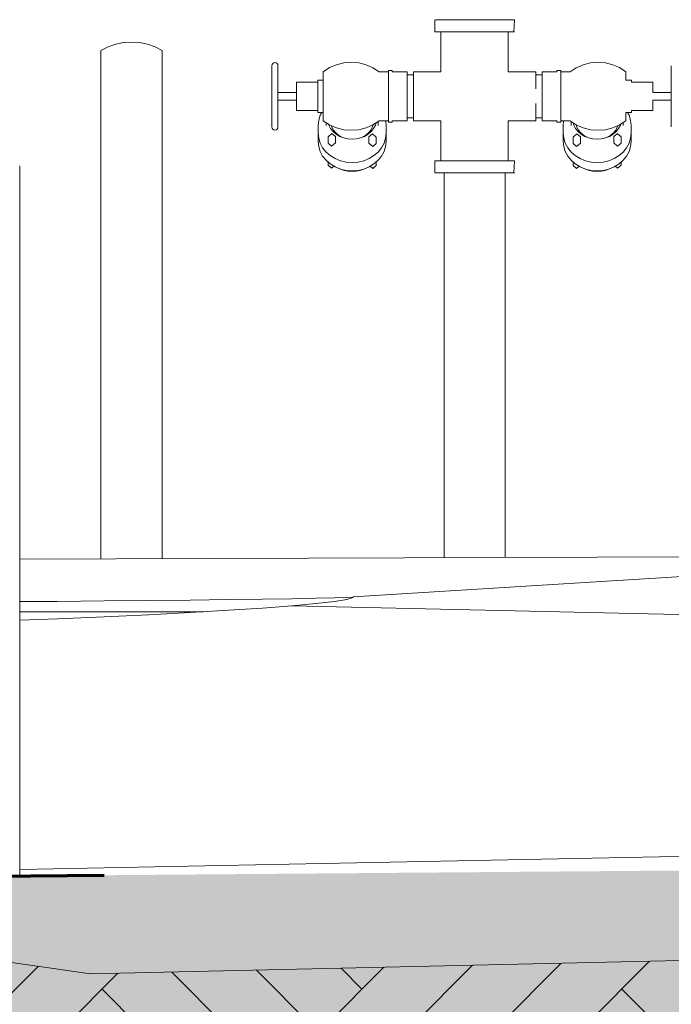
# Model space of a CAD drawing. Header units: metres. Extents: x -4 to 512, y -150 to 54.
# Tile 21 of 24: x 507.73 to 508.8, y -148.09 to -146.49. Entities that reach past the tile are written whole.
import ezdxf

# ---------------------------------------------------------------- set-up
doc = ezdxf.new("R2010")
doc.units = ezdxf.units.M
doc.header["$MEASUREMENT"] = 0
doc.linetypes.add('Strichpunktlinie', pattern=[0.006703, 0.003528, -0.001764, 0, -0.001411])
for name, color, linetype in [('Mulde_Schnitt M_2_40 Absturzsicherung', 7, 'Continuous'), ('Mulde_Schnitt M_2_60 Auffüllung', 7, 'Continuous'), ('Mulde_Schnitt M_2_60 Ausstattung außen', 7, 'Continuous'), ('Mulde_Schnitt M_2_60 Gelände 2D Übersicht', 7, 'Continuous'), ('Mulde_Schnitt M_2_70 Kanal', 7, 'Continuous')]:
    doc.layers.add(name, color=color, linetype=linetype)

msp = doc.modelspace()

# ---------------------------------------------------------------- hatches: boundary and pattern name
at = {"layer": 'Mulde_Schnitt M_2_60 Auffüllung', "linetype": 'Continuous', "lineweight": 18, "true_color": 0xffa8a8}
h = msp.add_hatch(dxfattribs=at)
h.set_pattern_fill('Boden__gewachsen_0002', color=21, style=0, pattern_type=2)
h.set_pattern_definition([(45, (-35731.2147, -147.3626), (-0.2121320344, 0.2121320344), []), (45, (-35731.2854, -147.2919), (-0.424264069, 0.424264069), []), (45, (-35731.3561, -147.2212), (-0.424264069, 0.424264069), []), (135, (-35731.42684, -147.15048), (0.07071067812, 0.07071067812), [0.3, -0.3])])
h.paths.add_polyline_path([(506.7903, -147.8927), (506.7903, -149.6544), (512.4457, -149.6544), (512.4457, -147.9406), (507.8478, -148.0447)])
at = {"layer": 'Mulde_Schnitt M_2_60 Gelände 2D Übersicht', "linetype": 'Continuous', "lineweight": 18}
h = msp.add_hatch(dxfattribs=at)
h.set_pattern_fill('gewachsener_Boden_SN1_0002', color=8, style=0, pattern_type=2)
h.set_pattern_definition([(45, (-35731.2147, -147.36261), (-0.1272792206, 0.1272792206), []), (45, (-35731.25713, -147.3202), (-0.2545584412, 0.2545584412), []), (45, (-35731.29956, -147.27776), (-0.2545584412, 0.2545584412), []), (135, (-35731.341983, -147.235333), (0.04242640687, 0.04242640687), [0.18, -0.18])])
h.paths.add_polyline_path([(490.1549, -148.3626), (484.4401, -148.4053), (484.4401, -149.6544), (512.4457, -149.6544), (512.4457, -147.8461), (506.7903, -147.8926), (505.8822, -148.7826), (490.6972, -148.7826)])

# ---------------------------------------------------------------- linework, layer by layer
at = {"layer": 'Mulde_Schnitt M_2_40 Absturzsicherung', "color": 7, "linetype": 'Continuous', "lineweight": 13, "ltscale": 1000}
for p, q in [((507.7323, -146.7267), (507.7321, -146.7267)), ((507.7323, -146.7307), (507.7323, -146.7267)), ((507.7323, -146.7307), (507.7321, -146.7307)), ((507.7323, -147.8846), (507.7323, -146.7307))]:
    msp.add_line(p, q, dxfattribs=at)
at = {"layer": 'Mulde_Schnitt M_2_60 Auffüllung', "color": 8, "linetype": 'Continuous', "lineweight": 18, "ltscale": 1000}
for p, q in [((507.7323, -147.3681), (509.3548, -147.3626)), ((507.7323, -147.3681), (509.3548, -147.3626)), ((509.3548, -147.3626), (508.2766, -147.4295)), ((507.7939, -147.4369), (507.8699, -147.4362)), ((507.8699, -147.4362), (507.9425, -147.4355)), ((507.9425, -147.4355), (508.0106, -147.4347)), ((508.0106, -147.4347), (508.073, -147.434)), ((508.073, -147.434), (508.1287, -147.4332)), ((508.1287, -147.4332), (508.1765, -147.4325)), ((508.1765, -147.4325), (508.2159, -147.4317)), ((508.2159, -147.4317), (508.246, -147.431)), ((508.246, -147.431), (508.2663, -147.4304)), ((508.2663, -147.4337), (508.246, -147.437)), ((508.2663, -147.4304), (508.2766, -147.4298)), ((508.2766, -147.4308), (508.2663, -147.4337)), ((508.2766, -147.4295), (508.2766, -147.4308)), ((507.7323, -147.4373), (507.7939, -147.4369)), ((508.073, -147.4514), (508.0106, -147.4551)), ((508.1287, -147.4477), (508.073, -147.4514)), ((508.1765, -147.444), (508.1287, -147.4477)), ((508.2159, -147.4404), (508.1765, -147.444)), ((512.4457, -147.5396), (508.1765, -147.444)), ((508.246, -147.437), (508.2159, -147.4404)), ((507.7939, -147.4654), (507.7323, -147.4677)), ((507.8699, -147.4621), (507.7939, -147.4654)), ((507.9425, -147.4587), (507.8699, -147.4621)), ((508.0106, -147.4551), (507.9425, -147.4587)), ((512.4457, -147.7817), (507.7323, -147.8743))]:
    msp.add_line(p, q, dxfattribs=at)
at = {"layer": 'Mulde_Schnitt M_2_60 Auffüllung', "color": 7, "linetype": 'Continuous', "lineweight": 18, "ltscale": 1000, "flags": 128}
msp.add_lwpolyline([(506.7903, -147.8927), (507.8478, -148.0447), (512.4457, -147.9406)], dxfattribs=at)
at = {"layer": 'Mulde_Schnitt M_2_60 Ausstattung außen', "color": 7, "linetype": 'Continuous', "lineweight": 13, "ltscale": 1000}
for p, q in [((508.4099, -146.5079), (508.4099, -146.4879)), ((508.4099, -146.4879), (508.4099, -146.4879)), ((508.4138, -146.4879), (508.4109, -146.4879)), ((508.4186, -146.4879), (508.4138, -146.4879)), ((508.4251, -146.4879), (508.4186, -146.4879)), ((508.4331, -146.4879), (508.4251, -146.4879)), ((508.4424, -146.4879), (508.4331, -146.4879)), ((508.4527, -146.4879), (508.4424, -146.4879)), ((508.4636, -146.4879), (508.4527, -146.4879)), ((508.4749, -146.4879), (508.4636, -146.4879)), ((508.4862, -146.4879), (508.4749, -146.4879)), ((508.4971, -146.4879), (508.4862, -146.4879)), ((508.5074, -146.4879), (508.4971, -146.4879)), ((508.5167, -146.4879), (508.5074, -146.4879)), ((508.5247, -146.4879), (508.5167, -146.4879)), ((508.5312, -146.4879), (508.5247, -146.4879)), ((508.536, -146.4879), (508.5312, -146.4879)), ((508.5399, -146.4879), (508.536, -146.4879)), ((508.5399, -146.4879), (508.5389, -146.4879)), ((508.5389, -146.5079), (508.5399, -146.4879)), ((508.4109, -146.5079), (508.4099, -146.5079)), ((508.4138, -146.5079), (508.4109, -146.5079)), ((508.4186, -146.5079), (508.4138, -146.5079)), ((508.4251, -146.5079), (508.4186, -146.5079)), ((508.4199, -146.5729), (508.4199, -146.5079)), ((508.4331, -146.5079), (508.4251, -146.5079)), ((508.4424, -146.5079), (508.4331, -146.5079)), ((508.4527, -146.5079), (508.4424, -146.5079)), ((508.4636, -146.5079), (508.4527, -146.5079)), ((508.4749, -146.5079), (508.4636, -146.5079)), ((508.4862, -146.5079), (508.4749, -146.5079)), ((508.4971, -146.5079), (508.4862, -146.5079)), ((508.5074, -146.5079), (508.4971, -146.5079)), ((508.5167, -146.5079), (508.5074, -146.5079)), ((508.5247, -146.5079), (508.5167, -146.5079)), ((508.5312, -146.5079), (508.5247, -146.5079)), ((508.5299, -146.5729), (508.5299, -146.5079)), ((508.536, -146.5079), (508.5312, -146.5079)), ((508.5389, -146.5079), (508.536, -146.5079)), ((508.5399, -146.5079), (508.5389, -146.5079)), ((507.8649, -146.5379), (507.8766, -146.5321)), ((507.8766, -146.5321), (507.889, -146.5279)), ((507.889, -146.5279), (507.9019, -146.5253)), ((507.9019, -146.5253), (507.9149, -146.5245)), ((507.928, -146.5253), (507.9149, -146.5245)), ((507.9408, -146.5279), (507.928, -146.5253)), ((507.9532, -146.5321), (507.9408, -146.5279)), ((507.9649, -146.5379), (507.9532, -146.5321)), ((507.8649, -147.3677), (507.8649, -146.5379)), ((507.9649, -147.3674), (507.9649, -146.5379)), ((508.1442, -146.561), (508.1438, -146.5629)), ((508.1438, -146.5629), (508.1438, -146.5636)), ((508.1438, -146.5636), (508.1438, -146.5659)), ((508.1438, -146.5659), (508.1438, -146.5696)), ((508.1453, -146.5593), (508.1442, -146.561)), ((508.1469, -146.5582), (508.1453, -146.5593)), ((508.1488, -146.5579), (508.1469, -146.5582)), ((508.1507, -146.5582), (508.1488, -146.5579)), ((508.1523, -146.5593), (508.1507, -146.5582)), ((508.1534, -146.561), (508.1523, -146.5593)), ((508.1538, -146.5629), (508.1534, -146.561)), ((508.1538, -146.5629), (508.1538, -146.5636)), ((508.1538, -146.5636), (508.1538, -146.5659)), ((508.1538, -146.5659), (508.1538, -146.5696)), ((508.2382, -146.5661), (508.2279, -146.5727)), ((508.2494, -146.5613), (508.2382, -146.5661)), ((508.2613, -146.5584), (508.2494, -146.5613)), ((508.2736, -146.5574), (508.2613, -146.5584)), ((508.2858, -146.5584), (508.2736, -146.5574)), ((508.2977, -146.5614), (508.2858, -146.5584)), ((508.3089, -146.5663), (508.2977, -146.5614)), ((508.3192, -146.5729), (508.3089, -146.5663)), ((508.6306, -146.5729), (508.6409, -146.5663)), ((508.6409, -146.5663), (508.6522, -146.5614)), ((508.6522, -146.5614), (508.664, -146.5584)), ((508.664, -146.5584), (508.6762, -146.5574)), ((508.6762, -146.5574), (508.6885, -146.5584)), ((508.6885, -146.5584), (508.7004, -146.5613)), ((508.7004, -146.5613), (508.7116, -146.5661)), ((508.7116, -146.5661), (508.7219, -146.5727)), ((508.796, -146.5629), (508.796, -146.5636)), ((508.796, -146.5636), (508.796, -146.5659)), ((508.796, -146.5659), (508.796, -146.5696)), ((508.1438, -146.5696), (508.1438, -146.5746)), ((508.1438, -146.5746), (508.1438, -146.5807)), ((508.1438, -146.5807), (508.1438, -146.5879)), ((508.1538, -146.5696), (508.1538, -146.5746)), ((508.1538, -146.5746), (508.1538, -146.5807)), ((508.1538, -146.5807), (508.1538, -146.5879)), ((508.2279, -146.5727), (508.2279, -146.5734)), ((508.2279, -146.5734), (508.2279, -146.5752)), ((508.2279, -146.5752), (508.2279, -146.5781)), ((508.2279, -146.5781), (508.2279, -146.5821)), ((508.2279, -146.5821), (508.2279, -146.5871)), ((508.3344, -146.5727), (508.3192, -146.5729)), ((508.3344, -146.5709), (508.3344, -146.5715)), ((508.3405, -146.5709), (508.3344, -146.5709)), ((508.3344, -146.5715), (508.3344, -146.5734)), ((508.3344, -146.5734), (508.3344, -146.5765)), ((508.3344, -146.5765), (508.3344, -146.5807)), ((508.3344, -146.5807), (508.3344, -146.5859)), ((508.3405, -146.5729), (508.3405, -146.5709)), ((508.3648, -146.5729), (508.3405, -146.5729)), ((508.3649, -146.6068), (508.3648, -146.5729)), ((508.3749, -146.5779), (508.3649, -146.5779)), ((508.3649, -146.5779), (508.3649, -146.5784)), ((508.3649, -146.5784), (508.3649, -146.58)), ((508.3649, -146.58), (508.3649, -146.5826)), ((508.3649, -146.5826), (508.3649, -146.5861)), ((508.4199, -146.5729), (508.3749, -146.5729)), ((508.3749, -146.5729), (508.3749, -146.5735)), ((508.3749, -146.5735), (508.3749, -146.5753)), ((508.3749, -146.5753), (508.3749, -146.5782)), ((508.3749, -146.5782), (508.3749, -146.5822)), ((508.3749, -146.5822), (508.3749, -146.5872)), ((508.5749, -146.5729), (508.5299, -146.5729)), ((508.5749, -146.5735), (508.5749, -146.5729)), ((508.5749, -146.5753), (508.5749, -146.5735)), ((508.5749, -146.5779), (508.5749, -146.5753)), ((508.5749, -146.5779), (508.5749, -146.5782)), ((508.5749, -146.5779), (508.5849, -146.5779)), ((508.5749, -146.5782), (508.5749, -146.5784)), ((508.5749, -146.5784), (508.5749, -146.58)), ((508.5749, -146.58), (508.5749, -146.582)), ((508.5749, -146.582), (508.5749, -146.5826)), ((508.5749, -146.5826), (508.5749, -146.5855)), ((508.5849, -146.6129), (508.585, -146.5729)), ((508.5849, -146.5784), (508.5849, -146.5779)), ((508.5849, -146.58), (508.5849, -146.5784)), ((508.5849, -146.5826), (508.5849, -146.58)), ((508.5849, -146.5861), (508.5849, -146.5826)), ((508.585, -146.5729), (508.6093, -146.5729)), ((508.6093, -146.5729), (508.6093, -146.5709)), ((508.6093, -146.5709), (508.6154, -146.5709)), ((508.6154, -146.5709), (508.6154, -146.5715)), ((508.6154, -146.5715), (508.6154, -146.5734)), ((508.6154, -146.5727), (508.6306, -146.5729)), ((508.6154, -146.5734), (508.6154, -146.5765)), ((508.6154, -146.5765), (508.6154, -146.5807)), ((508.6154, -146.5807), (508.6154, -146.5859)), ((508.7219, -146.5734), (508.7219, -146.5727)), ((508.7219, -146.5752), (508.7219, -146.5734)), ((508.7219, -146.5781), (508.7219, -146.5752)), ((508.7219, -146.5821), (508.7219, -146.5781)), ((508.7219, -146.5865), (508.7219, -146.5821)), ((508.796, -146.5696), (508.796, -146.5746)), ((508.796, -146.5746), (508.796, -146.5807)), ((508.796, -146.5807), (508.796, -146.5879)), ((508.1438, -146.5879), (508.1438, -146.5958)), ((508.1438, -146.5958), (508.1438, -146.6042)), ((508.1538, -146.5879), (508.1538, -146.5958)), ((508.1538, -146.5958), (508.1538, -146.6042)), ((508.1841, -146.5899), (508.1841, -146.5903)), ((508.2188, -146.5899), (508.1841, -146.5899)), ((508.1841, -146.5903), (508.1841, -146.5913)), ((508.1841, -146.5913), (508.1841, -146.593)), ((508.1841, -146.593), (508.1841, -146.5953)), ((508.1841, -146.5953), (508.1841, -146.5981)), ((508.1841, -146.5981), (508.1841, -146.6014)), ((508.2188, -146.5865), (508.2188, -146.5869)), ((508.2279, -146.5865), (508.2188, -146.5865)), ((508.2188, -146.5869), (508.2188, -146.5881)), ((508.2188, -146.5881), (508.2188, -146.5901)), ((508.2188, -146.5901), (508.2188, -146.5927)), ((508.2188, -146.5927), (508.2188, -146.5959)), ((508.2188, -146.5959), (508.2188, -146.5997)), ((508.2188, -146.5997), (508.2188, -146.6039)), ((508.2279, -146.5871), (508.2279, -146.5928)), ((508.2279, -146.5928), (508.2279, -146.5991)), ((508.2279, -146.5991), (508.2279, -146.6059)), ((508.3344, -146.5859), (508.3344, -146.5919)), ((508.3344, -146.5919), (508.3344, -146.5985)), ((508.3344, -146.5985), (508.3344, -146.6056)), ((508.3649, -146.5861), (508.3649, -146.5904)), ((508.3649, -146.5904), (508.3649, -146.5954)), ((508.3649, -146.5954), (508.3649, -146.6009)), ((508.3649, -146.6009), (508.3649, -146.6068)), ((508.3749, -146.5872), (508.3749, -146.5929)), ((508.3749, -146.5929), (508.3749, -146.5992)), ((508.3749, -146.5992), (508.3749, -146.6059)), ((508.5749, -146.5855), (508.5749, -146.5861)), ((508.5749, -146.5861), (508.5749, -146.5904)), ((508.5749, -146.5904), (508.5749, -146.5954)), ((508.5749, -146.5954), (508.5749, -146.6009)), ((508.5849, -146.5904), (508.5849, -146.5861)), ((508.5849, -146.5954), (508.5849, -146.5904)), ((508.5849, -146.6009), (508.5849, -146.5954)), ((508.5849, -146.6068), (508.5849, -146.6009)), ((508.6154, -146.5859), (508.6154, -146.5919)), ((508.6154, -146.5919), (508.6154, -146.5985)), ((508.6154, -146.5985), (508.6154, -146.6056)), ((508.7219, -146.5865), (508.731, -146.5865)), ((508.731, -146.5865), (508.731, -146.5865)), ((508.731, -146.5881), (508.731, -146.5869)), ((508.731, -146.5899), (508.731, -146.5881)), ((508.731, -146.5899), (508.7657, -146.5899)), ((508.7657, -146.5903), (508.7657, -146.5899)), ((508.7657, -146.5913), (508.7657, -146.5903)), ((508.7657, -146.593), (508.7657, -146.5913)), ((508.7657, -146.5953), (508.7657, -146.593)), ((508.7657, -146.5981), (508.7657, -146.5953)), ((508.7657, -146.6014), (508.7657, -146.5981)), ((508.796, -146.5879), (508.796, -146.5958)), ((508.796, -146.5958), (508.796, -146.6042)), ((508.1438, -146.6042), (508.1438, -146.6129)), ((508.1438, -146.6129), (508.1438, -146.6216)), ((508.1538, -146.6042), (508.1538, -146.6129)), ((508.1841, -146.6067), (508.1538, -146.6067)), ((508.1538, -146.6129), (508.1538, -146.6216)), ((508.1841, -146.6014), (508.1841, -146.605)), ((508.1841, -146.605), (508.1841, -146.6089)), ((508.1841, -146.6089), (508.1841, -146.6129)), ((508.1841, -146.6129), (508.1841, -146.6169)), ((508.1841, -146.6169), (508.1841, -146.6207)), ((508.2188, -146.6039), (508.2188, -146.6083)), ((508.2188, -146.6083), (508.2188, -146.6129)), ((508.2188, -146.6129), (508.2188, -146.6174)), ((508.2279, -146.6059), (508.2279, -146.6129)), ((508.2279, -146.6129), (508.2279, -146.6198)), ((508.3344, -146.6056), (508.3344, -146.6129)), ((508.3344, -146.6129), (508.3344, -146.6202)), ((508.3649, -146.6068), (508.3649, -146.6116)), ((508.3649, -146.6116), (508.3649, -146.6129)), ((508.3649, -146.6116), (508.3649, -146.6119)), ((508.3649, -146.6129), (508.3649, -146.6139)), ((508.3649, -146.6139), (508.3649, -146.6189)), ((508.3649, -146.6139), (508.3649, -146.6141)), ((508.3749, -146.6059), (508.3749, -146.6129)), ((508.3749, -146.6129), (508.3749, -146.6198)), ((508.5849, -146.6108), (508.5849, -146.6068)), ((508.5849, -146.611), (508.5849, -146.6108)), ((508.5849, -146.6112), (508.5849, -146.611)), ((508.5849, -146.6118), (508.5849, -146.6112)), ((508.5849, -146.6121), (508.5849, -146.6118)), ((508.5849, -146.6129), (508.585, -146.6529)), ((508.5849, -146.6143), (508.5849, -146.6136)), ((508.5849, -146.6147), (508.5849, -146.6143)), ((508.5849, -146.6149), (508.5849, -146.6147)), ((508.5849, -146.6189), (508.5849, -146.6149)), ((508.6154, -146.6056), (508.6154, -146.6129)), ((508.6154, -146.6129), (508.6154, -146.6202)), ((508.7657, -146.605), (508.7657, -146.6014)), ((508.7657, -146.6067), (508.7657, -146.605)), ((508.7657, -146.6067), (508.796, -146.6067)), ((508.796, -146.6042), (508.796, -146.6129)), ((508.796, -146.6129), (508.796, -146.6216)), ((508.1438, -146.6216), (508.1438, -146.63)), ((508.1438, -146.63), (508.1438, -146.6379)), ((508.1841, -146.619), (508.1538, -146.619)), ((508.1538, -146.6216), (508.1538, -146.63)), ((508.1538, -146.63), (508.1538, -146.6379)), ((508.1841, -146.6207), (508.1841, -146.6243)), ((508.1841, -146.6243), (508.1841, -146.6276)), ((508.1841, -146.6276), (508.1841, -146.6304)), ((508.1841, -146.6304), (508.1841, -146.6327)), ((508.1841, -146.6327), (508.1841, -146.6344)), ((508.2188, -146.6174), (508.2188, -146.6219)), ((508.2188, -146.6219), (508.2188, -146.626)), ((508.2188, -146.626), (508.2188, -146.6298)), ((508.2188, -146.6298), (508.2188, -146.633)), ((508.2188, -146.633), (508.2188, -146.6357)), ((508.2279, -146.6198), (508.2279, -146.6266)), ((508.2279, -146.6266), (508.2279, -146.6329)), ((508.2279, -146.6329), (508.2279, -146.6387)), ((508.3344, -146.6202), (508.3344, -146.6272)), ((508.3344, -146.6272), (508.3344, -146.6339)), ((508.3649, -146.6189), (508.3648, -146.6529)), ((508.3649, -146.6189), (508.3649, -146.6248)), ((508.3649, -146.6248), (508.3649, -146.6304)), ((508.3649, -146.6304), (508.3649, -146.6354)), ((508.3749, -146.6198), (508.3749, -146.6265)), ((508.3749, -146.6265), (508.3749, -146.6329)), ((508.3749, -146.6329), (508.3749, -146.6386)), ((508.5749, -146.6248), (508.5749, -146.627)), ((508.5749, -146.627), (508.5749, -146.6304)), ((508.5749, -146.6304), (508.5749, -146.6329)), ((508.5749, -146.6329), (508.5749, -146.6354)), ((508.5849, -146.6248), (508.5849, -146.6189)), ((508.5849, -146.6304), (508.5849, -146.6248)), ((508.5849, -146.6354), (508.5849, -146.6304)), ((508.6154, -146.6202), (508.6154, -146.6272)), ((508.6154, -146.6272), (508.6154, -146.6339)), ((508.7657, -146.619), (508.796, -146.619)), ((508.7657, -146.6207), (508.7657, -146.619)), ((508.7657, -146.6243), (508.7657, -146.6207)), ((508.7657, -146.6276), (508.7657, -146.6243)), ((508.7657, -146.6304), (508.7657, -146.6276)), ((508.7657, -146.6327), (508.7657, -146.6304)), ((508.7657, -146.6344), (508.7657, -146.6327)), ((508.796, -146.6216), (508.796, -146.63)), ((508.796, -146.63), (508.796, -146.6379)), ((508.1438, -146.6379), (508.1438, -146.645)), ((508.1438, -146.645), (508.1438, -146.6512)), ((508.1538, -146.6379), (508.1538, -146.645)), ((508.1538, -146.645), (508.1538, -146.6512)), ((508.1841, -146.6344), (508.1841, -146.6355)), ((508.1841, -146.6355), (508.1841, -146.6358)), ((508.2188, -146.6358), (508.1841, -146.6358)), ((508.2188, -146.6357), (508.2188, -146.6376)), ((508.2188, -146.6376), (508.2188, -146.6388)), ((508.2188, -146.6388), (508.2188, -146.6392)), ((508.2279, -146.6392), (508.2188, -146.6392)), ((508.2228, -146.6439), (508.2203, -146.652)), ((508.2253, -146.6392), (508.2228, -146.6439)), ((508.2279, -146.6387), (508.2279, -146.6436)), ((508.2279, -146.6436), (508.2279, -146.6476)), ((508.2279, -146.6476), (508.2279, -146.6506)), ((508.3344, -146.6339), (508.3344, -146.6399)), ((508.3344, -146.6399), (508.3344, -146.645)), ((508.3344, -146.645), (508.3344, -146.6492)), ((508.3649, -146.6354), (508.3649, -146.6397)), ((508.3649, -146.6397), (508.3649, -146.6432)), ((508.3649, -146.6432), (508.3649, -146.6458)), ((508.3649, -146.6458), (508.3649, -146.6473)), ((508.3649, -146.6473), (508.3649, -146.6479)), ((508.3749, -146.6479), (508.3649, -146.6479)), ((508.3749, -146.6386), (508.3749, -146.6435)), ((508.3749, -146.6435), (508.3749, -146.6475)), ((508.3749, -146.6475), (508.3749, -146.6505)), ((508.5749, -146.6354), (508.5749, -146.638)), ((508.5749, -146.638), (508.5749, -146.6397)), ((508.5749, -146.6397), (508.5749, -146.6423)), ((508.5749, -146.6423), (508.5749, -146.6432)), ((508.5749, -146.6432), (508.5749, -146.6455)), ((508.5749, -146.6455), (508.5749, -146.6458)), ((508.5749, -146.6458), (508.5749, -146.6473)), ((508.5749, -146.6473), (508.5749, -146.6479)), ((508.5749, -146.6505), (508.5749, -146.6479)), ((508.5749, -146.6479), (508.5849, -146.6479)), ((508.5849, -146.6397), (508.5849, -146.6354)), ((508.5849, -146.6432), (508.5849, -146.6397)), ((508.5849, -146.6458), (508.5849, -146.6432)), ((508.5849, -146.6473), (508.5849, -146.6458)), ((508.5849, -146.6479), (508.5849, -146.6473)), ((508.6154, -146.6339), (508.6154, -146.6399)), ((508.6154, -146.6399), (508.6154, -146.645)), ((508.6154, -146.645), (508.6154, -146.6492)), ((508.7219, -146.6392), (508.731, -146.6392)), ((508.7219, -146.6436), (508.7219, -146.6392)), ((508.7219, -146.6476), (508.7219, -146.6436)), ((508.7219, -146.6506), (508.7219, -146.6476)), ((508.7245, -146.6392), (508.7271, -146.6439)), ((508.7271, -146.6439), (508.7296, -146.652)), ((508.731, -146.6358), (508.7657, -146.6358)), ((508.731, -146.6376), (508.731, -146.6358)), ((508.731, -146.6388), (508.731, -146.6376)), ((508.731, -146.6392), (508.731, -146.6388)), ((508.7657, -146.6355), (508.7657, -146.6344)), ((508.7657, -146.6358), (508.7657, -146.6355)), ((508.796, -146.6379), (508.796, -146.645)), ((508.796, -146.645), (508.796, -146.6512)), ((508.1438, -146.6512), (508.1438, -146.6562)), ((508.1438, -146.6562), (508.1438, -146.6599)), ((508.1438, -146.6599), (508.1438, -146.6621)), ((508.1438, -146.6621), (508.1438, -146.6629)), ((508.1442, -146.6648), (508.1438, -146.6629)), ((508.1453, -146.6664), (508.1442, -146.6648)), ((508.1534, -146.6648), (508.1523, -146.6664)), ((508.1538, -146.6629), (508.1534, -146.6648)), ((508.1538, -146.6512), (508.1538, -146.6562)), ((508.1538, -146.6562), (508.1538, -146.6599)), ((508.1538, -146.6599), (508.1538, -146.6621)), ((508.1538, -146.6621), (508.1538, -146.6629)), ((508.2203, -146.652), (508.2194, -146.6604)), ((508.2194, -146.6604), (508.2194, -146.6729)), ((508.2279, -146.6506), (508.2279, -146.6524)), ((508.2279, -146.6524), (508.2279, -146.653)), ((508.2382, -146.6596), (508.2279, -146.653)), ((508.2324, -146.6559), (508.2324, -146.6604)), ((508.2364, -146.6585), (508.2368, -146.6599)), ((508.2368, -146.6599), (508.2398, -146.6654)), ((508.2494, -146.6644), (508.2382, -146.6596)), ((508.2413, -146.6609), (508.242, -146.6632)), ((508.242, -146.6632), (508.2446, -146.668)), ((508.2613, -146.6674), (508.2494, -146.6644)), ((508.2977, -146.6643), (508.2858, -146.6673)), ((508.3089, -146.6594), (508.2977, -146.6643)), ((508.3052, -146.668), (508.3078, -146.6632)), ((508.3078, -146.6632), (508.309, -146.6594)), ((508.3192, -146.6528), (508.3089, -146.6594)), ((508.31, -146.6654), (508.313, -146.6599)), ((508.313, -146.6599), (508.3142, -146.656)), ((508.3174, -146.6539), (508.3174, -146.6604)), ((508.3344, -146.653), (508.3192, -146.6528)), ((508.3304, -146.6604), (508.3297, -146.6529)), ((508.3304, -146.6604), (508.3304, -146.6729)), ((508.3344, -146.6492), (508.3344, -146.6523)), ((508.3344, -146.6523), (508.3344, -146.6542)), ((508.3344, -146.6542), (508.3344, -146.6549)), ((508.3405, -146.6549), (508.3344, -146.6549)), ((508.3648, -146.6529), (508.3405, -146.6528)), ((508.3405, -146.6528), (508.3405, -146.6549)), ((508.3749, -146.6505), (508.3749, -146.6523)), ((508.3749, -146.6523), (508.3749, -146.6529)), ((508.4199, -146.6529), (508.3749, -146.6529)), ((508.4199, -146.7179), (508.4199, -146.6529)), ((508.5299, -146.7179), (508.5299, -146.6529)), ((508.5749, -146.6529), (508.5299, -146.6529)), ((508.5749, -146.6523), (508.5749, -146.6505)), ((508.5749, -146.6529), (508.5749, -146.6523)), ((508.585, -146.6529), (508.6093, -146.6528)), ((508.6093, -146.6528), (508.6093, -146.6549)), ((508.6093, -146.6549), (508.6154, -146.6549)), ((508.6154, -146.6492), (508.6154, -146.6523)), ((508.6154, -146.6523), (508.6154, -146.6542)), ((508.6154, -146.653), (508.6306, -146.6528)), ((508.6154, -146.6542), (508.6154, -146.6549)), ((508.6194, -146.6604), (508.6202, -146.6529)), ((508.6194, -146.6604), (508.6194, -146.6729)), ((508.6306, -146.6528), (508.6409, -146.6594)), ((508.6324, -146.6539), (508.6324, -146.6604)), ((508.6369, -146.6599), (508.6357, -146.6561)), ((508.6398, -146.6654), (508.6369, -146.6599)), ((508.642, -146.6632), (508.6408, -146.6594)), ((508.6409, -146.6594), (508.6522, -146.6643)), ((508.6446, -146.668), (508.642, -146.6632)), ((508.6522, -146.6643), (508.664, -146.6673)), ((508.6885, -146.6674), (508.7004, -146.6644)), ((508.7004, -146.6644), (508.7116, -146.6596)), ((508.7078, -146.6632), (508.7052, -146.668)), ((508.7085, -146.6609), (508.7078, -146.6632)), ((508.713, -146.6599), (508.71, -146.6654)), ((508.7116, -146.6596), (508.7219, -146.653)), ((508.7134, -146.6584), (508.713, -146.6599)), ((508.7174, -146.6559), (508.7174, -146.6604)), ((508.7219, -146.6524), (508.7219, -146.6506)), ((508.7219, -146.653), (508.7219, -146.6524)), ((508.7296, -146.652), (508.7304, -146.6604)), ((508.7304, -146.6604), (508.7304, -146.6729)), ((508.796, -146.6512), (508.796, -146.6562)), ((508.796, -146.6562), (508.796, -146.6599)), ((508.796, -146.6599), (508.796, -146.6621)), ((508.796, -146.6621), (508.796, -146.6629)), ((508.1469, -146.6675), (508.1453, -146.6664)), ((508.1488, -146.6679), (508.1469, -146.6675)), ((508.1507, -146.6675), (508.1488, -146.6679)), ((508.1523, -146.6664), (508.1507, -146.6675)), ((508.2194, -146.6729), (508.2203, -146.6812)), ((508.2195, -146.6734), (508.2194, -146.6739)), ((508.2194, -146.6739), (508.2194, -146.6864)), ((508.2203, -146.6812), (508.2228, -146.6893)), ((508.2356, -146.6792), (508.242, -146.6737)), ((508.2356, -146.6892), (508.2356, -146.6792)), ((508.2398, -146.6654), (508.2439, -146.6704)), ((508.242, -146.6737), (508.2423, -146.674)), ((508.2423, -146.674), (508.2476, -146.6786)), ((508.2439, -146.6704), (508.2489, -146.6747)), ((508.2446, -146.668), (508.2481, -146.6724)), ((508.2476, -146.6786), (508.2478, -146.6787)), ((508.2478, -146.6787), (508.2478, -146.6887)), ((508.2481, -146.6724), (508.2524, -146.6761)), ((508.2489, -146.6747), (508.2547, -146.6782)), ((508.2524, -146.6761), (508.2574, -146.6791)), ((508.2547, -146.6782), (508.2611, -146.6808)), ((508.2574, -146.6791), (508.2624, -146.6811)), ((508.2611, -146.6808), (508.2679, -146.6824)), ((508.2736, -146.6683), (508.2613, -146.6674)), ((508.2858, -146.6673), (508.2736, -146.6683)), ((508.2819, -146.6824), (508.2888, -146.6808)), ((508.2874, -146.6811), (508.2924, -146.6791)), ((508.2888, -146.6808), (508.2952, -146.6782)), ((508.2924, -146.6791), (508.2974, -146.6761)), ((508.2952, -146.6782), (508.3009, -146.6747)), ((508.2974, -146.6761), (508.3017, -146.6724)), ((508.3009, -146.6747), (508.3059, -146.6704)), ((508.3017, -146.6724), (508.3052, -146.668)), ((508.3022, -146.6791), (508.308, -146.6741)), ((508.3022, -146.6891), (508.3022, -146.6791)), ((508.3059, -146.6704), (508.31, -146.6654)), ((508.3143, -146.6796), (508.308, -146.6741)), ((508.3143, -146.6796), (508.3143, -146.6896)), ((508.3271, -146.6893), (508.3296, -146.6812)), ((508.3296, -146.6812), (508.3304, -146.6729)), ((508.3304, -146.6739), (508.3304, -146.6734)), ((508.3304, -146.6739), (508.3304, -146.6864)), ((508.6203, -146.6812), (508.6194, -146.6729)), ((508.6194, -146.6739), (508.6195, -146.6734)), ((508.6194, -146.6739), (508.6194, -146.6864)), ((508.6228, -146.6893), (508.6203, -146.6812)), ((508.6355, -146.6796), (508.6419, -146.6741)), ((508.6355, -146.6796), (508.6355, -146.6896)), ((508.6439, -146.6704), (508.6398, -146.6654)), ((508.6477, -146.6791), (508.6419, -146.6741)), ((508.6489, -146.6747), (508.6439, -146.6704)), ((508.6481, -146.6724), (508.6446, -146.668)), ((508.6477, -146.6891), (508.6477, -146.6791)), ((508.6524, -146.6761), (508.6481, -146.6724)), ((508.6547, -146.6782), (508.6489, -146.6747)), ((508.6574, -146.6791), (508.6524, -146.6761)), ((508.6611, -146.6808), (508.6547, -146.6782)), ((508.6624, -146.6811), (508.6574, -146.6791)), ((508.6679, -146.6824), (508.6611, -146.6808)), ((508.664, -146.6673), (508.6762, -146.6683)), ((508.6762, -146.6683), (508.6885, -146.6674)), ((508.6888, -146.6808), (508.6819, -146.6824)), ((508.6924, -146.6791), (508.6874, -146.6811)), ((508.6952, -146.6782), (508.6888, -146.6808)), ((508.6974, -146.6761), (508.6924, -146.6791)), ((508.7009, -146.6747), (508.6952, -146.6782)), ((508.7017, -146.6724), (508.6974, -146.6761)), ((508.7059, -146.6704), (508.7009, -146.6747)), ((508.7052, -146.668), (508.7017, -146.6724)), ((508.7022, -146.6786), (508.702, -146.6787)), ((508.702, -146.6787), (508.702, -146.6887)), ((508.7075, -146.674), (508.7022, -146.6786)), ((508.71, -146.6654), (508.7059, -146.6704)), ((508.7078, -146.6737), (508.7075, -146.674)), ((508.7142, -146.6792), (508.7078, -146.6737)), ((508.7142, -146.6892), (508.7142, -146.6792)), ((508.7296, -146.6812), (508.7271, -146.6893)), ((508.7304, -146.6729), (508.7296, -146.6812)), ((508.7304, -146.6734), (508.7304, -146.6739)), ((508.7304, -146.6739), (508.7304, -146.6864)), ((508.2194, -146.6864), (508.2203, -146.6947)), ((508.2203, -146.6947), (508.2228, -146.7028)), ((508.2228, -146.6893), (508.2268, -146.6969)), ((508.2268, -146.6969), (508.2324, -146.7038)), ((508.2414, -146.6943), (508.2356, -146.6892)), ((508.2414, -146.6943), (508.2478, -146.6887)), ((508.2478, -146.6887), (508.2478, -146.6887)), ((508.2679, -146.6824), (508.2749, -146.6829)), ((508.2749, -146.6829), (508.2819, -146.6824)), ((508.3085, -146.6946), (508.3022, -146.6891)), ((508.3143, -146.6896), (508.3085, -146.6946)), ((508.3174, -146.7038), (508.323, -146.6969)), ((508.323, -146.6969), (508.3271, -146.6893)), ((508.3271, -146.7028), (508.3296, -146.6947)), ((508.3296, -146.6947), (508.3304, -146.6864)), ((508.6203, -146.6947), (508.6194, -146.6864)), ((508.6228, -146.7028), (508.6203, -146.6947)), ((508.6268, -146.6969), (508.6228, -146.6893)), ((508.6324, -146.7038), (508.6268, -146.6969)), ((508.6355, -146.6896), (508.6413, -146.6946)), ((508.6413, -146.6946), (508.6477, -146.6891)), ((508.6749, -146.6829), (508.6679, -146.6824)), ((508.6819, -146.6824), (508.6749, -146.6829)), ((508.7084, -146.6943), (508.702, -146.6887)), ((508.702, -146.6887), (508.702, -146.6887)), ((508.7084, -146.6943), (508.7142, -146.6892)), ((508.723, -146.6969), (508.7174, -146.7038)), ((508.7271, -146.6893), (508.723, -146.6969)), ((508.7296, -146.6947), (508.7271, -146.7028)), ((508.7304, -146.6864), (508.7296, -146.6947)), ((508.2228, -146.7028), (508.2268, -146.7104)), ((508.2268, -146.7104), (508.2324, -146.7173)), ((508.2324, -146.7038), (508.2392, -146.7097)), ((508.2392, -146.7097), (508.2472, -146.7145)), ((508.3027, -146.7145), (508.3106, -146.7097)), ((508.3106, -146.7097), (508.3174, -146.7038)), ((508.3174, -146.7173), (508.323, -146.7104)), ((508.323, -146.7104), (508.3271, -146.7028)), ((508.6269, -146.7104), (508.6228, -146.7028)), ((508.6324, -146.7173), (508.6269, -146.7104)), ((508.6392, -146.7097), (508.6324, -146.7038)), ((508.6472, -146.7145), (508.6392, -146.7097)), ((508.7106, -146.7097), (508.7027, -146.7145)), ((508.7174, -146.7038), (508.7106, -146.7097)), ((508.723, -146.7104), (508.7174, -146.7173)), ((508.7271, -146.7028), (508.723, -146.7104)), ((508.2324, -146.7173), (508.2392, -146.7232)), ((508.2356, -146.7201), (508.2356, -146.7252)), ((508.2356, -146.7252), (508.2414, -146.7303)), ((508.2392, -146.7232), (508.2472, -146.728)), ((508.2414, -146.7303), (508.2453, -146.7269)), ((508.2472, -146.7145), (508.2559, -146.718)), ((508.2472, -146.728), (508.2559, -146.7315)), ((508.2559, -146.718), (508.2653, -146.7202)), ((508.2653, -146.7202), (508.2749, -146.7209)), ((508.2749, -146.7209), (508.2845, -146.7202)), ((508.2845, -146.7202), (508.2939, -146.718)), ((508.2939, -146.718), (508.3027, -146.7145)), ((508.2939, -146.7315), (508.3027, -146.728)), ((508.3027, -146.728), (508.3106, -146.7232)), ((508.3085, -146.7306), (508.3043, -146.727)), ((508.3085, -146.7306), (508.3143, -146.7256)), ((508.3106, -146.7232), (508.3174, -146.7173)), ((508.3143, -146.7256), (508.3143, -146.72)), ((508.4099, -146.7379), (508.4099, -146.7179)), ((508.4109, -146.7179), (508.4099, -146.7179)), ((508.4138, -146.7179), (508.4109, -146.7179)), ((508.4186, -146.7179), (508.4138, -146.7179)), ((508.4251, -146.7179), (508.4186, -146.7179)), ((508.4331, -146.7179), (508.4251, -146.7179)), ((508.4424, -146.7179), (508.4331, -146.7179)), ((508.4527, -146.7179), (508.4424, -146.7179)), ((508.4636, -146.7179), (508.4527, -146.7179)), ((508.4749, -146.7179), (508.4636, -146.7179)), ((508.4862, -146.7179), (508.4749, -146.7179)), ((508.4971, -146.7179), (508.4862, -146.7179)), ((508.5074, -146.7179), (508.4971, -146.7179)), ((508.5167, -146.7179), (508.5074, -146.7179)), ((508.5247, -146.7179), (508.5167, -146.7179)), ((508.5312, -146.7179), (508.5247, -146.7179)), ((508.536, -146.7179), (508.5312, -146.7179)), ((508.5389, -146.7179), (508.536, -146.7179)), ((508.5389, -146.7379), (508.5399, -146.7179)), ((508.5399, -146.7179), (508.5389, -146.7179)), ((508.6392, -146.7232), (508.6324, -146.7173)), ((508.6355, -146.7256), (508.6355, -146.72)), ((508.6413, -146.7306), (508.6355, -146.7256)), ((508.6472, -146.728), (508.6392, -146.7232)), ((508.6413, -146.7306), (508.6455, -146.727)), ((508.6559, -146.718), (508.6472, -146.7145)), ((508.6559, -146.7315), (508.6472, -146.728)), ((508.6653, -146.7202), (508.6559, -146.718)), ((508.6749, -146.7209), (508.6653, -146.7202)), ((508.6845, -146.7202), (508.6749, -146.7209)), ((508.6939, -146.718), (508.6845, -146.7202)), ((508.7027, -146.7145), (508.6939, -146.718)), ((508.7027, -146.728), (508.6939, -146.7315)), ((508.7106, -146.7232), (508.7027, -146.728)), ((508.7084, -146.7303), (508.7045, -146.7269)), ((508.7142, -146.7252), (508.7084, -146.7303)), ((508.7174, -146.7173), (508.7106, -146.7232)), ((508.7142, -146.7201), (508.7142, -146.7252)), ((508.2531, -146.7304), (508.2537, -146.7307)), ((508.2537, -146.7307), (508.2604, -146.7335)), ((508.2559, -146.7315), (508.2653, -146.7337)), ((508.2604, -146.7335), (508.2675, -146.7351)), ((508.2653, -146.7337), (508.2749, -146.7344)), ((508.2675, -146.7351), (508.2749, -146.7357)), ((508.2749, -146.7344), (508.2846, -146.7337)), ((508.2749, -146.7357), (508.2823, -146.7351)), ((508.2823, -146.7351), (508.2895, -146.7335)), ((508.2846, -146.7337), (508.2939, -146.7315)), ((508.2895, -146.7335), (508.2962, -146.7307)), ((508.2962, -146.7307), (508.2968, -146.7304)), ((508.4109, -146.7379), (508.4099, -146.7379)), ((508.4138, -146.7379), (508.4109, -146.7379)), ((508.4186, -146.7379), (508.4138, -146.7379)), ((508.4251, -146.7379), (508.4186, -146.7379)), ((508.4249, -147.3658), (508.4249, -146.7379)), ((508.4331, -146.7379), (508.4251, -146.7379)), ((508.4424, -146.7379), (508.4331, -146.7379)), ((508.4527, -146.7379), (508.4424, -146.7379)), ((508.4636, -146.7379), (508.4527, -146.7379)), ((508.4749, -146.7379), (508.4636, -146.7379)), ((508.4862, -146.7379), (508.4749, -146.7379)), ((508.4971, -146.7379), (508.4862, -146.7379)), ((508.5074, -146.7379), (508.4971, -146.7379)), ((508.5167, -146.7379), (508.5074, -146.7379)), ((508.5247, -146.7379), (508.5167, -146.7379)), ((508.5312, -146.7379), (508.5247, -146.7379)), ((508.5249, -147.3654), (508.5249, -146.7379)), ((508.536, -146.7379), (508.5312, -146.7379)), ((508.5389, -146.7379), (508.536, -146.7379)), ((508.5399, -146.7379), (508.5389, -146.7379)), ((508.6537, -146.7307), (508.6531, -146.7304)), ((508.6604, -146.7335), (508.6537, -146.7307)), ((508.6653, -146.7337), (508.6559, -146.7315)), ((508.6675, -146.7351), (508.6604, -146.7335)), ((508.6749, -146.7344), (508.6653, -146.7337)), ((508.6749, -146.7357), (508.6675, -146.7351)), ((508.6846, -146.7337), (508.6749, -146.7344)), ((508.6823, -146.7351), (508.6749, -146.7357)), ((508.6895, -146.7335), (508.6823, -146.7351)), ((508.6939, -146.7315), (508.6846, -146.7337)), ((508.6962, -146.7307), (508.6895, -146.7335)), ((508.6968, -146.7304), (508.6962, -146.7307))]:
    msp.add_line(p, q, dxfattribs=at)
at = {"layer": 'Mulde_Schnitt M_2_60 Gelände 2D Übersicht', "color": 7, "linetype": 'Strichpunktlinie', "lineweight": 70, "ltscale": 1000, "flags": 128}
msp.add_lwpolyline([(484.4401, -148.4053), (490.1549, -148.3626), (490.6972, -148.7826), (505.8822, -148.7826), (506.7903, -147.8926), (512.4457, -147.8461)], dxfattribs=at)
at = {"layer": 'Mulde_Schnitt M_2_70 Kanal', "color": 7, "linetype": 'Continuous', "lineweight": 13, "ltscale": 1000}
for p, q in [((507.7323, -147.4538), (507.7438, -147.4538)), ((507.7438, -147.4538), (507.8101, -147.4538)), ((507.8101, -147.4538), (507.8748, -147.4538)), ((507.8748, -147.4538), (507.9369, -147.4538)), ((507.9369, -147.4538), (507.9958, -147.4538)), ((507.9958, -147.4538), (508.0325, -147.4538))]:
    msp.add_line(p, q, dxfattribs=at)

doc.saveas('drawing.dxf')
